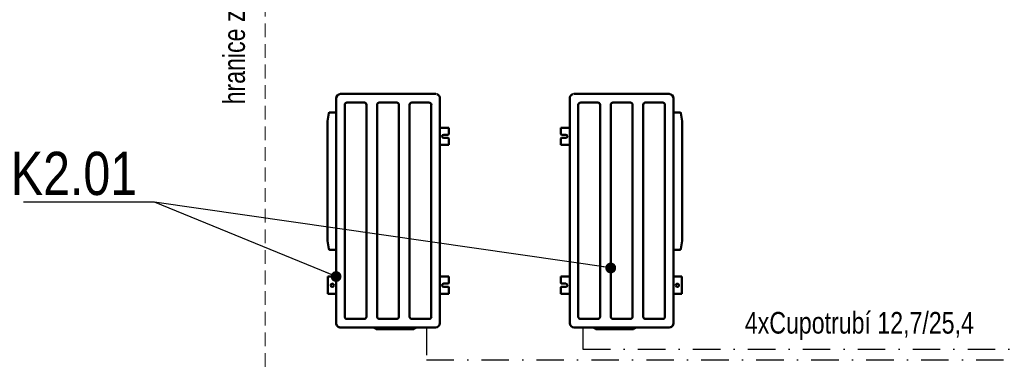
# Model space of a CAD drawing. Header units: millimetres. Extents: x 161070 to 520640, y 9197 to 248394.
# Tile 66 of 137: x 196024 to 200576, y 114782 to 116380. Entities that reach past the tile are written whole.
import ezdxf
from ezdxf.enums import TextEntityAlignment as Align

# ---------------------------------------------------------------- set-up
doc = ezdxf.new("R2010")
doc.units = ezdxf.units.MM
doc.header["$LTSCALE"] = 10
doc.linetypes.add('DASHDOT', pattern=[25.4, 12.7, -6.35, 0, -6.35])
doc.linetypes.add('DASHED2', pattern=[9.525, 6.35, -3.175])
for name, color, linetype in [('CHL_rozvody', 30, 'DASHDOT'), ('CHL_rozvody-pozice_odkaz', 7, 'Continuous'), ('CHL_rozvody-pozice_text', 7, 'Continuous'), ('VZT Cu potrubí', 40, 'DASHDOT')]:
    doc.layers.add(name, color=color, linetype=linetype)
doc.layers.add('V-objekty', color=1, linetype='Continuous', lineweight=50)
doc.layers.add('VZT Tenka', color=30, linetype='Continuous', lineweight=15)
doc.styles.add('Arial', font='arial.ttf')
doc.styles.get("Standard").update_dxf_attribs({"font": 'ic-simplex.shx', "width": 0.8})
doc.dimstyles.new('CADKON', dxfattribs={"dimscale": 50, "dimtxt": 2.5, "dimasz": 2.5, "dimexe": 1.8, "dimexo": 5, "dimgap": 0.6, "dimtad": 1, "dimrnd": 1, "dimtxsty": 'Standard', "dimblk1": 'ARCHTICK', "dimblk2": 'ARCHTICK', "dimsah": 1, "dimcen": 2.5, "dimadec": 1, "dimazin": 2, "dimtfac": 1, "dimtdec": 4, "dimtix": 1, "dimtmove": 1, "dimatfit": 3, "dimldrblk": 'OPEN30', "dimfxl": 5, "dimtolj": 1, "dimarcsym": 0})

# ---------------------------------------------------------------- blocks, each defined once
blk = doc.blocks.new('KLM jednotka - půdorys')
at = {"layer": 'V-objekty', "linetype": 'Continuous'}
for p, q in [((517.09494, 0), (-517.09494, 0)), ((-382.09494, 40.4), (-382.09494, 0)), ((-382.09494, 40.4), (-351.59494, 40.4)), ((-349.59494, 17.9), (-349.59494, 38.4)), ((-334.59494, 38.4), (-334.59494, 17.9)), ((-332.59494, 40.4), (-302.09494, 40.4)), ((-302.09494, 0), (-302.09494, 40.4)), ((306.30506, 40.4), (306.30506, 0)), ((306.30506, 40.4), (336.80506, 40.4)), ((338.80506, 17.9), (338.80506, 38.4)), ((353.80506, 38.4), (353.80506, 17.9)), ((355.80506, 40.4), (386.30504, 40.4)), ((386.30504, 0), (386.30504, 40.4)), ((465.10504, 0.1), (521.40504, 0.1)), ((521.40514, 0.1), (523.00504, 0.1)), ((-537.795038, -20.8), (-537.894943, -20.8)), ((-537.894943, -20.8), (-537.894943, -32.7)), ((-537.894943, -44.7), (-537.894943, -229)), ((-537.794943, -20.8), (-537.794943, -25.28008)), ((-537.794943, -25.28008), (-537.794943, -459.2)), ((491.92094, -39.75896), (-487.79416, -39.75803)), ((542.20504, -19.1), (542.20504, -20.79993)), ((542.20504, -25.28008), (542.20504, -20.8)), ((542.20504, -454.71993), (542.20504, -25.28008)), ((-498.04494, -130), (-498.04494, -50.77575)), ((502.45504, -50.77575), (502.45504, -130)), ((-498.04494, -130.60568), (-498.04494, -130)), ((502.45504, -130), (502.45504, -130.60568)), ((543.44484, -111.96411), (548.76534, -121.1795)), ((550.10504, -129.5), (550.10504, -126.1795)), ((550.10504, -286), (550.10504, -129.5)), ((-487.79487, -140.26795), (492.20494, -140.26795)), ((-498.04494, -200), (-498.04494, -199.39433)), ((-498.04494, -200), (-498.04494, -280.60568)), ((492.20494, -189.73206), (-487.79487, -189.73206)), ((502.45504, -199.39433), (502.45504, -200)), ((502.45504, -280), (502.45504, -200)), ((-498.04494, -280.60568), (-498.04494, -280)), ((-487.79487, -290.26795), (492.20494, -290.26795)), ((502.45504, -280), (502.45504, -280.60568)), ((548.76534, -294.32051), (543.44484, -303.5359)), ((550.10504, -289.32051), (550.10504, -286)), ((-498.04494, -350), (-498.04494, -349.39433)), ((-498.04494, -430.24105), (-498.04494, -350)), ((492.20494, -339.73206), (-487.79487, -339.73206)), ((502.45504, -349.39433), (502.45504, -350)), ((502.45504, -350), (502.45504, -429.22426)), ((-488.04494, -440.24105), (491.92094, -440.24105)), ((542.20504, -459.2), (542.20504, -454.71993)), ((-516.99494, -480), (517.09494, -480)), ((-452.64494, -509.41744), (-452.64494, -480)), ((182.05506, -509.41744), (182.05506, -480)), ((306.30506, -480), (306.30506, -517.600005)), ((386.30504, -517.600005), (386.30504, -480)), ((517.09494, -480), (521.40504, -480)), ((521.40514, -480), (521.50504, -480)), ((521.50504, -480), (521.50504, -479.99977)), ((542.20484, -459.3), (542.20504, -459.3)), ((542.20504, -459.3), (542.20504, -459.2001)), ((-412.21333, -519.776448), (-448.956, -513.759605)), ((-412.21333, -519.776448), (141.62344, -519.776448)), ((141.62344, -519.776448), (178.36611, -513.759605)), ((386.30504, -517.600005), (306.30506, -517.600005))]:
    blk.add_line(p, q, dxfattribs=at)
blk.add_circle((346.30506, -497.6), 7.5, dxfattribs=at)
for centre, radius, start, end in [((-517.09494, -20.8), 20.8, 90, 160.84296), ((-351.59494, 38.4), 2, 0, 90), ((-342.09494, 17.9), 7.5, 180, 0), ((-332.59494, 38.4), 2, 90, 180), ((336.80506, 38.4), 2, 0, 90), ((346.30506, 17.9), 7.5, 180, 0), ((355.80506, 38.4), 2, 90, 180), ((521.40504, -20.6), 20.7, 80.164537, 90), ((521.40504, -20.8), 20.8, 0, 90), ((-517.09494, -20.8), 20.8, 170.17102, 180), ((-487.79487, -50), 10.267949, 88.415578, 184.32802), ((492.20494, -50), 10.267949, 355.67198, 91.5886), ((-487.79487, -130), 10.267949, 183.38168, 270), ((492.20494, -130), 10.267949, 270, 356.61832), ((552.10504, -106.96411), 10, 188.10961, 210), ((540.10504, -126.1795), 10, 0, 30), ((-487.79487, -200), 10.267949, 90, 176.61832), ((492.20494, -200), 10.267949, 3.381682, 90), ((-487.79487, -280), 10.267949, 183.38168, 270), ((492.20494, -280), 10.267949, 270, 356.61832), ((552.10504, -308.5359), 10, 150, 171.89039), ((540.10504, -289.32051), 10, 330, 0), ((-487.79487, -350), 10.267949, 90, 176.61832), ((492.20494, -350), 10.267949, 3.381682, 90), ((-488.04494, -430.24105), 10, 180, 270), ((492.20494, -430), 10.267949, 268.4114, 4.32802), ((-516.99494, -459.2), 20.8, 180, 270), ((521.40504, -459.2), 20.8, 270, 0), ((521.50504, -459.3), 20.7, 289.49043, 340.50082), ((-448.24494, -509.41744), 4.4, 180, 260.7), ((177.65506, -509.41744), 4.4, 279.3, 0)]:
    blk.add_arc(centre, radius, start, end, dxfattribs=at)
blk = doc.blocks.new('_ArchTick')
at = {"color": 0, "const_width": 0.15}
blk.add_lwpolyline([(-0.5, -0.5), (0.5, 0.5)], dxfattribs=at)

msp = doc.modelspace()

# ---------------------------------------------------------------- linework, layer by layer
at = {"layer": 'VZT Cu potrubí'}
for p, q in [((197904.9, 114956.9), (197904.9, 114807.5)), ((198628.3, 114956.9), (198628.3, 114857.5)), ((198628.3, 114857.5), (200976, 114857.5)), ((197904.9, 114807.5), (200976, 114807.5))]:
    msp.add_line(p, q, dxfattribs=at)
at = {"layer": 'VZT Tenka', "linetype": 'DASHED2'}
msp.add_lwpolyline([(197159.1, 120156.4), (203559.1, 120156.4), (203559.1, 113156.4), (197159.1, 113156.4)], close=True, dxfattribs=at)

# ---------------------------------------------------------------- block references
at = {"layer": 'CHL_rozvody', "rotation": 270}
msp.add_blockref('KLM jednotka - půdorys', (197967, 115499.1), dxfattribs=at)
at = {"layer": 'CHL_rozvody', "xscale": -1, "rotation": 89.99999999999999}
msp.add_blockref('KLM jednotka - půdorys', (198567, 115499.1), dxfattribs=at)

# ---------------------------------------------------------------- texts
at = {"layer": 'CHL_rozvody-pozice_text', "color": 210, "insert": (196567.4, 115566.8), "char_height": 200, "attachment_point": 9, "style": 'Arial'}
msp.add_mtext('\\W0.8\\H200.0\\C210;K2.01', dxfattribs=at)
at = {"layer": 'VZT Tenka', "linetype": 'DASHED2', "width": 0.8}
msp.add_text('hranice zpevněné plochy', height=100, rotation=90, dxfattribs=at).set_placement((197065.5, 116580.5), align=Align.CENTER)
msp.add_text('4xCupotrubí 12,7/25,4', height=100, dxfattribs=at).set_placement((199905.9, 114929.1), align=Align.CENTER)

# ---------------------------------------------------------------- leaders
at = {"layer": 'CHL_rozvody-pozice_odkaz', "color": 102, "annotation_type": 0, "has_hookline": 1, "hookline_direction": 1, "text_width": 526.2}
msp.add_leader([(197487, 115192.8), (196647.4, 115536.8), (196597.4, 115536.8)], dimstyle='CADKON', override={"dimscale": 50, "dimasz": 1, "dimgap": 0.6, "dimldrblk": 'Dot'}, dxfattribs=at)
at = {"layer": 'CHL_rozvody-pozice_odkaz', "color": 102}
msp.add_leader([(198756.7, 115232.5), (196647.4, 115536.8)], dimstyle='CADKON', override={"dimscale": 50, "dimasz": 1, "dimgap": 0.6, "dimldrblk": 'Dot'}, dxfattribs=at)

doc.saveas('drawing.dxf')
